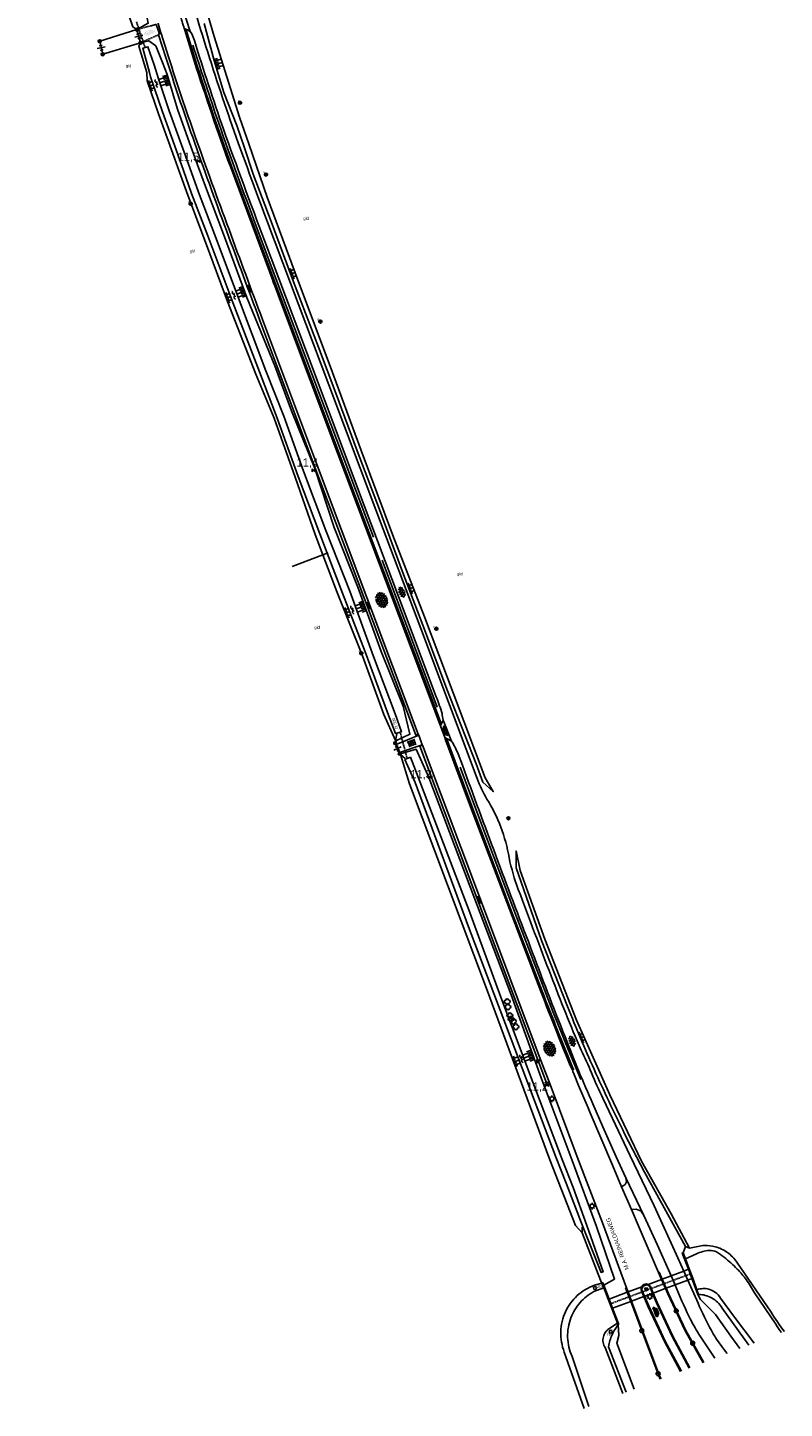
# Model space of a CAD drawing. Header units: metres. Extents: x 121538 to 126242, y 445257 to 454505.
# Tile 2 of 83: x 126012 to 126242, y 445257 to 445676. Entities that reach past the tile are written whole.
import ezdxf
from ezdxf.enums import TextEntityAlignment as Align

# ---------------------------------------------------------------- set-up
doc = ezdxf.new("R2010")
doc.units = ezdxf.units.M
doc.linetypes.add('STIPPELFIJN', pattern=[0.375, 0.25, -0.125])
for name, color, linetype in [('BOUWT04', 8, 'Continuous'), ('SYMBD01', 8, 'Continuous'), ('SYMBD02', 8, 'Continuous'), ('SYMBD03', 8, 'Continuous'), ('SYMBD04', 8, 'Continuous'), ('SYMBD05', 8, 'Continuous'), ('TEK-D05', 8, 'Continuous'), ('TEK-D06', 8, 'Continuous'), ('TEK-D20', 7, 'Continuous'), ('TER-D03S', 8, 'Continuous'), ('TER-T02', 8, 'RASTER'), ('TER-T03', 8, 'Continuous'), ('TER-T04', 8, 'HAAG'), ('TER-T09', 8, 'Continuous'), ('TER-T32', 8, 'RASTER'), ('TER-T34', 8, 'HAAG'), ('TOPOT04', 8, 'Continuous'), ('TOPOT18', 8, 'STIPPELFIJN'), ('TOPOT21', 8, 'Continuous'), ('TOPOT22', 8, 'Continuous'), ('TOPOT23', 8, 'Continuous'), ('TOPOT26', 8, 'Continuous'), ('TOPOT30', 8, 'Continuous'), ('TOPOT31', 8, 'Continuous'), ('WAT-T00', 8, 'Continuous'), ('WEG-T01', 8, 'Continuous'), ('WEG-T06', 8, 'STIPPELFIJN'), ('WEG-T21', 8, 'Continuous')]:
    doc.layers.add(name, color=color, linetype=linetype)
doc.styles.add('ISO', font='provutr.shx')
doc.styles.add('rtw_iso', font='iso-rtw.shx')
doc.linetypes.add('HAAG', pattern='A,0.25,-0.25,[151,BLOK.SHX,S=0.25,R=0,X=0,Y=0],-0.25,0.25', length=1)
doc.linetypes.add('RASTER', pattern='A,0.25,-0.25,[150,BLOK.SHX,S=0.25,R=0,X=0,Y=0],-0.25,0.25', length=1)

# ---------------------------------------------------------------- blocks, each defined once
blk = doc.blocks.new('halfverhard-m')
for p, q in [((-0.625, 0.625), (-0.625, 0.625)), ((-0.625, 0), (-0.625, 0)), ((-0.46875, 0.9375), (-0.46875, 0.9375)), ((-0.46875, 0.3125), (-0.46875, 0.3125)), ((-0.3125, 1.25), (-0.3125, 1.25)), ((-0.3125, 0.625), (-0.3125, 0.625)), ((-0.3125, 0), (-0.3125, 0)), ((-0.15625, 1.5625), (-0.15625, 1.5625)), ((-0.15625, 0.9375), (-0.15625, 0.9375)), ((-0.15625, 0.3125), (-0.15625, 0.3125)), ((0, 1.25), (0, 1.25)), ((0, 0.625), (0, 0.625)), ((0, 0), (0, 0)), ((0.15625, 1.5625), (0.15625, 1.5625)), ((0.15625, 0.9375), (0.15625, 0.9375)), ((0.15625, 0.3125), (0.15625, 0.3125)), ((0.3125, 1.25), (0.3125, 1.25)), ((0.3125, 0.625), (0.3125, 0.625)), ((0.3125, 0), (0.3125, 0)), ((0.46875, 0.9375), (0.46875, 0.9375)), ((0.46875, 0.3125), (0.46875, 0.3125)), ((0.625, 0.625), (0.625, 0.625)), ((0.625, 0), (0.625, 0)), ((-0.625, -0.625), (-0.625, -0.625)), ((-0.46875, -0.3125), (-0.46875, -0.3125)), ((-0.46875, -0.9375), (-0.46875, -0.9375)), ((-0.3125, -0.625), (-0.3125, -0.625)), ((-0.3125, -1.25), (-0.3125, -1.25)), ((-0.15625, -0.3125), (-0.15625, -0.3125)), ((-0.15625, -0.9375), (-0.15625, -0.9375)), ((-0.15625, -1.5625), (-0.15625, -1.5625)), ((0, -0.625), (0, -0.625)), ((0, -1.25), (0, -1.25)), ((0.15625, -0.3125), (0.15625, -0.3125)), ((0.15625, -0.9375), (0.15625, -0.9375)), ((0.15625, -1.5625), (0.15625, -1.5625)), ((0.3125, -0.625), (0.3125, -0.625)), ((0.3125, -1.25), (0.3125, -1.25)), ((0.46875, -0.3125), (0.46875, -0.3125)), ((0.46875, -0.9375), (0.46875, -0.9375)), ((0.625, -0.625), (0.625, -0.625))]:
    blk.add_line(p, q)
blk = doc.blocks.new('DRHEK')
at = {"linetype": 'Continuous'}
for p, q in [((1.25, 0), (-1.25, 0)), ((-0.5, 0.7), (0.5, 0.7)), ((-0.5, -0.7), (0.5, -0.7))]:
    blk.add_line(p, q, dxfattribs=at)
blk = doc.blocks.new('talud')
for p, q in [((0, 0.75), (0.5, 0.75)), ((0, 0.5), (1, 0.5)), ((0, 0.25), (0.5, 0.25)), ((0, 0), (1, 0)), ((0, -0.25), (0.5, -0.25)), ((0, -0.5), (1, -0.5)), ((0, -0.75), (0.5, -0.75))]:
    blk.add_line(p, q)
blk = doc.blocks.new('water-m')
at = {"linetype": 'Continuous'}
for centre, start, end in [((-0.01, 0.75), 129.7446, 230.2554), ((-0.32, 1.12), 309.7446, 50.2554), ((-0.32, 0.37), 309.7446, 50.2554), ((0.32, 0.01), 129.7446, 230.2554), ((0, 0.38), 309.7446, 50.2554), ((-0.01, -0.74), 129.7446, 230.2554), ((-0.32, -0.37), 309.7446, 50.2554), ((-0.32, -1.12), 309.7446, 50.2554), ((0, -0.37), 309.7446, 50.2554)]:
    blk.add_arc(centre, 0.244, start, end, dxfattribs=at)
blk = doc.blocks.new('struik')
at = {"linetype": 'Continuous'}
for centre, start, end in [((-0.44, 0), 91.0912, 268.9013), ((0, 0.44), 1.0233, 178.9632), ((0.44, 0), 271.6625, 88.3448), ((0, -0.45), 180.4729, 359.5406)]:
    blk.add_arc(centre, 0.45, start, end, dxfattribs=at)
blk = doc.blocks.new('asfalt-xl')
at = {"linetype": 'Continuous'}
for p, q in [((1.4, 1.54), (-1.75, -0.3)), ((1.4, 1.54), (-1.75, -0.3)), ((1.41, -1.53), (-1.75, 0.28)), ((1.41, -1.53), (-1.75, 0.28)), ((1.01, 2.03), (-1.74, 0.43)), ((1.01, 2.03), (-1.74, 0.43)), ((1.65, -0.94), (-1.64, 0.94)), ((1.65, -0.94), (-1.64, 0.94)), ((1.64, 0.96), (-1.63, -0.95)), ((1.64, 0.96), (-1.63, -0.95)), ((0.41, 2.41), (-1.51, 1.29)), ((0.41, 2.41), (-1.51, 1.29)), ((1.77, -0.29), (-1.4, 1.52)), ((1.77, -0.29), (-1.4, 1.52)), ((1.76, 0.3), (-1.39, -1.53)), ((1.76, 0.3), (-1.39, -1.53)), ((1.75, 0.44), (-1.02, 2.02)), ((1.75, 0.44), (-1.02, 2.02)), ((1.52, 1.29), (-0.43, 2.4)), ((1.52, 1.29), (-0.43, 2.4)), ((1.02, -2.03), (-1.74, -0.45)), ((1.02, -2.03), (-1.74, -0.45)), ((0.41, -2.41), (-1.49, -1.33)), ((0.41, -2.41), (-1.49, -1.33)), ((1.75, -0.43), (-1, -2.03)), ((1.75, -0.43), (-1, -2.03)), ((1.53, -1.28), (-0.41, -2.41)), ((1.53, -1.28), (-0.41, -2.41))]:
    blk.add_line(p, q, dxfattribs=at)
blk = doc.blocks.new('asfalt-l')
for p, q in [((-0.93, 0.18), (0.7, 1.13)), ((-0.89, -0.52), (0.89, 0.52)), ((-0.89, 0.52), (0.89, -0.52)), ((-0.76, 1.01), (0.3, 1.62)), ((-0.7, 1.13), (0.93, 0.18)), ((-0.3, 1.62), (0.76, 1.01)), ((-0.93, -0.18), (0.7, -1.13)), ((-0.76, -1.01), (0.3, -1.62)), ((-0.7, -1.13), (0.93, -0.18)), ((-0.3, -1.62), (0.76, -1.01))]:
    blk.add_line(p, q)
blk = doc.blocks.new('tegels-l')
for p, q in [((0.92, 0.95), (-0.92, 0.95)), ((0.92, 0.32), (-0.92, 0.32)), ((-0.62, -1.22), (-0.62, 1.22)), ((0, -1.22), (0, 1.22)), ((0.62, -1.22), (0.62, 1.22)), ((0.92, -0.3), (-0.92, -0.3)), ((0.92, -0.93), (-0.92, -0.93))]:
    blk.add_line(p, q)
blk = doc.blocks.new('Prov-grensst')
blk.add_line((-0.67, 0), (0.67, 0))
blk.add_circle((0, 0), 0.45)
at = {"style": 'ISO'}
blk.add_text('P', height=0.6, dxfattribs=at).set_placement((-0.61, 0.58), align=Align.MIDDLE)
blk = doc.blocks.new('paal')
for radius in [0.45, 0.2]:
    blk.add_circle((0, 0), radius)
blk = doc.blocks.new('lichtmast')
for p, q in [((-0.6, 0), (-1, 0)), ((-0.71, 0.71), (-0.42, 0.42)), ((0, 0.6), (0, 1)), ((0.42, 0.42), (0.71, 0.71)), ((0.6, 0), (1, 0)), ((-0.42, -0.42), (-0.71, -0.71)), ((0, -0.6), (0, -1)), ((0.42, -0.42), (0.71, -0.71))]:
    blk.add_line(p, q)
blk.add_circle((0, 0), 0.6)
blk = doc.blocks.new('kilometerpaal')
for p, q in [((-0.44, 0.44), (0.44, -0.44)), ((-0.44, -0.44), (-0.44, 0.44)), ((0.44, 0.44), (-0.44, -0.44)), ((0.44, -0.44), (0.44, 0.44))]:
    blk.add_line(p, q)
at = {"style": 'rtw_iso'}
blk.add_attdef('KILOMETERPAAL', (0.59, 0.87), '', height=2.5, dxfattribs=at)
blk = doc.blocks.new('verkeersbord')
for p, q in [((0.5, 0.32), (-0.5, 0.32)), ((-0.5, 0.32), (0, -0.6)), ((0, -0.6), (0.5, 0.32))]:
    blk.add_line(p, q)
blk = doc.blocks.new('zinkerbord')
blk.add_circle((0, 0), 0.45)
at = {"style": 'ISO'}
blk.add_attdef('ZINKERBORD', (0.7, 0), '', height=0.9, dxfattribs=at)
blk = doc.blocks.new('kolk')
blk.add_circle((0, 0), 0.6)
at = {"style": 'ISO'}
blk.add_text('r', height=0.933, dxfattribs=at).set_placement((0.06, -0.33), align=Align.CENTER)
blk = doc.blocks.new('klinkers-m')
for p, q in [((0, 1.5), (-0.5, 1.5)), ((-0.5, 1.5), (-0.5, 0.5)), ((-0.5, 0.5), (-0.5, -0.5)), ((0, 0.5), (-0.5, 0.5)), ((0, 1.5), (0, 1)), ((0.5, 1), (0, 1)), ((0, 1), (0, 0.5)), ((0, 0.5), (0, 0)), ((0.5, 0), (0, 0)), ((0, 0), (0, -0.5)), ((0.5, 0), (0.5, 1)), ((0.5, -1), (0.5, 0)), ((-0.5, -0.5), (-0.5, -1.5)), ((0, -0.5), (-0.5, -0.5)), ((-0.5, -1.5), (0, -1.5)), ((0, -0.5), (0, -1)), ((0, -1), (0.5, -1)), ((0, -1), (0, -1.5))]:
    blk.add_line(p, q)
blk = doc.blocks.new('bermverhardingblok-s')
at = {"linetype": 'Continuous'}
for p, q in [((-0.2, 1), (-0.2, -1)), ((-0.2, 1), (0.2, 1)), ((0.2, 1), (-0.2, 1)), ((0.2, 0), (-0.2, 0)), ((0.2, -1), (0.2, 1)), ((-0.2, -1), (0.2, -1))]:
    blk.add_line(p, q, dxfattribs=at)
for points in [[(0.1, 0.1), (0.1, 0.9), (-0.1, 0.9), (-0.1, 0.1)], [(0, 0.2), (0, 0.8), (0, 0.8), (0, 0.2)]]:
    blk.add_lwpolyline(points, close=True, dxfattribs=at)

msp = doc.modelspace()

# ---------------------------------------------------------------- linework, layer by layer
at = {"layer": 'BOUWT04'}
for p, q in [((126212.75, 445299.27), (126212.99, 445299.36)), ((126213.81, 445296.44), (126214.04, 445296.53)), ((126188.4, 445290.15), (126188.63, 445290.23)), ((126189.47, 445287.35), (126189.69, 445287.43))]:
    msp.add_line(p, q, dxfattribs=at)
for points in [[(126211.14, 445304.32), (126210.89, 445304.21), (126212.75, 445299.27)], [(126211.85, 445302.42), (126211.14, 445304.32)], [(126212.99, 445299.36), (126211.85, 445302.42)], [(126204.81, 445296.29), (126207.47, 445297.29)], [(126207.47, 445297.29), (126211.31, 445298.73)], [(126211.31, 445298.73), (126212.75, 445299.27)], [(126212.75, 445299.27), (126213.81, 445296.44)], [(126214.04, 445296.53), (126212.99, 445299.36)], [(126214.04, 445296.53), (126215.34, 445293.04)], [(126186.53, 445295.04), (126186.76, 445295.16), (126187.02, 445294.47)], [(126187.06, 445293.67), (126186.53, 445295.04)], [(126187.02, 445294.47), (126188.63, 445290.23)], [(126188.4, 445290.15), (126187.06, 445293.67)], [(126188.63, 445290.23), (126194.16, 445292.3)], [(126194.16, 445292.3), (126194.39, 445292.39)], [(126194.39, 445292.39), (126198.54, 445293.95)], [(126198.54, 445293.95), (126198.94, 445294.1)], [(126198.94, 445294.1), (126200.15, 445294.55)], [(126200.15, 445294.55), (126200.53, 445294.69)], [(126200.53, 445294.69), (126204.57, 445296.21)], [(126202.05, 445292.05), (126205.7, 445293.41), (126205.78, 445293.44)], [(126204.57, 445296.21), (126204.58, 445296.21), (126204.81, 445296.29)], [(126205.78, 445293.44), (126206.02, 445293.53)], [(126206.02, 445293.53), (126208.7, 445294.53)], [(126208.7, 445294.53), (126212.55, 445295.97)], [(126212.55, 445295.97), (126213.81, 445296.44)], [(126215.63, 445291.58), (126213.81, 445296.44)], [(126215.34, 445293.04), (126215.86, 445291.65)], [(126188.4, 445290.15), (126189.47, 445287.35)], [(126189.69, 445287.43), (126188.63, 445290.23)], [(126189.69, 445287.43), (126195.22, 445289.49)], [(126195.22, 445289.49), (126195.45, 445289.58)], [(126195.45, 445289.58), (126199.19, 445290.98)], [(126199.19, 445290.98), (126199.43, 445291.07)], [(126199.43, 445291.07), (126201.82, 445291.96)], [(126201.82, 445291.96), (126202.05, 445292.05)], [(126215.86, 445291.65), (126215.63, 445291.58)], [(126189.47, 445287.35), (126191.19, 445282.88)], [(126191.44, 445282.48), (126191.55, 445282.52), (126189.69, 445287.43)], [(126191.19, 445282.88), (126191.35, 445282.45)], [(126191.35, 445282.45), (126191.44, 445282.48)]]:
    msp.add_lwpolyline(points, dxfattribs=at)
at = {"layer": 'TER-T02', "flags": 128}
for points in [[(126045.12, 445675.88), (126033.83, 445672.33), (126034.74, 445668.38), (126046.26, 445671.85)], [(126123.77, 445459.9), (126124.11, 445461.92)], [(126125.29, 445455.61), (126126.66, 445454.4)], [(126180.44, 445310.34), (126180.48, 445312.07)], [(126186.41, 445295.01), (126186.05, 445295.95), (126180.44, 445310.34)], [(126186.87, 445293.83), (126186.41, 445295.01)], [(126215.63, 445291.58), (126216.41, 445290.12), (126220.98, 445285.58), (126225.67, 445278.92), (126228.4, 445275.18)], [(126196.23, 445262.83), (126190.97, 445276.84), (126191.55, 445279.19), (126191.44, 445282.48)]]:
    msp.add_lwpolyline(points, dxfattribs=at)
at = {"layer": 'TER-T03'}
msp.add_line((126046.26, 445671.85), (126045.12, 445675.88), dxfattribs=at)
msp.add_lwpolyline([(126125.29, 445455.61), (126125.02, 445455.85), (126123.63, 445459.09), (126123.77, 445459.9)], dxfattribs=at)
at = {"layer": 'TER-T04'}
msp.add_line((126136.38, 445470.01), (126119.63, 445514.65), dxfattribs=at)
at = {"layer": 'TER-T04', "flags": 128}
msp.add_lwpolyline([(126062.13, 445671.15, 0.002205), (126069.33, 445649.36, 0.007489), (126080.71, 445618.11), (126085.31, 445605.6), (126117, 445521.72)], format="xyb", dxfattribs=at)
at = {"layer": 'TER-T09'}
msp.add_line((126211.84, 445306.21), (126211.14, 445304.32), dxfattribs=at)
for points in [[(126011.93, 445875.53), (126011.93, 445875.7), (126016.26, 445876.02), (126017.58, 445860.24), (126019.38, 445846.8), (126020.61, 445834.48), (126021.95, 445820.67), (126022.79, 445809.15), (126023.74, 445796.35), (126025.99, 445780.35), (126028.29, 445766.91), (126029.91, 445757.12), (126032.88, 445742.77), (126035.21, 445732.22), (126038.05, 445719.65), (126041.02, 445708.48), (126043.94, 445697.72), (126046.58, 445688.27), (126047.19, 445684.91), (126048.6, 445677.77), (126045.12, 445675.88)], [(126045.12, 445675.88), (126043.88, 445676.69), (126042.86, 445679.64), (126041.29, 445684.12), (126040.18, 445687.23), (126037.62, 445696.5), (126035.46, 445707.53), (126032.13, 445721.28), (126027.52, 445742.44), (126024.95, 445756.15), (126023.1, 445766.26), (126020.66, 445779.52), (126018.67, 445796.16), (126018.64, 445796.45)], [(126065.63, 445677.71), (126068.62, 445666.46), (126071.59, 445656.79), (126075.55, 445646.72), (126077.71, 445640.24), (126080.5, 445631.91), (126085.92, 445617.55), (126092.43, 445600.02), (126100.29, 445579.4), (126105.6, 445565.44), (126112.1, 445547.85), (126118.88, 445530.09), (126125.84, 445511.18), (126132.85, 445492.78), (126139.31, 445475.51), (126148.23, 445452.86), (126150.24, 445447.22), (126153.43, 445444.39), (126150.98, 445448.54), (126141.21, 445474.4), (126132.51, 445497.49), (126122.82, 445522.5), (126113.34, 445548.05), (126103.91, 445573.58), (126094.26, 445599.25), (126084.75, 445624.95), (126079.25, 445640.84), (126076.33, 445649.28), (126068.58, 445673.8), (126059.32, 445705.78)], [(126101.64, 445516.32), (126099.31, 445522.5), (126093.22, 445539.88), (126086.85, 445557.82), (126081.28, 445571.22), (126072.71, 445593.31), (126066.32, 445610.51), (126060.6, 445625.53), (126058.05, 445632.6), (126056.01, 445638.22), (126051.74, 445650.24), (126048.26, 445660.32), (126048.12, 445662.84), (126045.69, 445670.83), (126046.26, 445671.85)], [(126046.26, 445671.85), (126048.79, 445672.42), (126050.92, 445670.89), (126052.92, 445665.86), (126054.29, 445662.26), (126057.51, 445651.66), (126061.11, 445641.43), (126063.58, 445634.75), (126066.3, 445627.39), (126071.76, 445612.91), (126078.54, 445594.45), (126087.06, 445573.7), (126092.14, 445560.03), (126099.21, 445542.5), (126105.12, 445524.6), (126112.33, 445506.44), (126119.4, 445486.99), (126126.04, 445470.35), (126128.12, 445461.78), (126123.8, 445459.83), (126123.77, 445459.9)], [(126123.77, 445459.9), (126120.22, 445467.81), (126113.75, 445485.6), (126105.96, 445504.87), (126101.64, 445516.32)], [(126125.29, 445455.61), (126125.22, 445455.84), (126130, 445457.23), (126133.84, 445448.63), (126146.43, 445415.43), (126158.92, 445382.63), (126168.01, 445357.4), (126177.37, 445332.31), (126184.78, 445312.3), (126190.32, 445296.3), (126187.02, 445294.47)], [(126180.44, 445310.34), (126178.41, 445312.54), (126170.62, 445332.48), (126151.35, 445384.55), (126128.03, 445446.75), (126125.29, 445455.61)], [(126213.1, 445305.71), (126211.84, 445306.21)], [(126186.53, 445295.04), (126186.41, 445295.01)]]:
    msp.add_lwpolyline(points, dxfattribs=at)
for points in [[(126211.84, 445306.21), (126199.43, 445328.74), (126193.37, 445340.42, -0.005169), (126188.63, 445350.17, -0.005169), (126184.09, 445360.02, -0.004928), (126179.96, 445369.5, -0.004928), (126176.01, 445379.06), (126168.12, 445399.13), (126160.37, 445421.18), (126160.38, 445426.35), (126161.62, 445420.46), (126169.16, 445399.6), (126178.73, 445374.97), (126188.89, 445352.27), (126198.46, 445332.09), (126207.48, 445316.07), (126213.1, 445305.71)], [(126241.91, 445280.37, -0.027253), (126237.85, 445286.29), (126227.45, 445301.42, 0.091588), (126224.59, 445304.39, 0.091588), (126220.86, 445306.13, 0.072428), (126217.62, 445306.49, 0.055088), (126215.65, 445306.22), (126213.1, 445305.71)], [(126186.41, 445295.01), (126184.18, 445294.42, 0.09878), (126178.98, 445291.28, 0.09878), (126175.39, 445286.39, 0.101903), (126173.95, 445280.29, 0.101903), (126175.03, 445274.13), (126181.08, 445257.02)]]:
    msp.add_lwpolyline(points, format="xyb", dxfattribs=at)
at = {"layer": 'TER-T09', "flags": 128}
for points in [[(126215.86, 445291.65, -0.059194), (126217.88, 445291.35, -0.059194), (126219.78, 445290.58, -0.065766), (126221.61, 445289.24, -0.065766), (126223.02, 445287.47), (126231.06, 445276.21)], [(126191.35, 445282.45, -0.040516), (126190.44, 445281.04, 0.035137), (126189.55, 445279.41, 0.036476), (126188.88, 445277.61, 0.036476), (126188.47, 445275.74), (126193.8, 445261.9)]]:
    msp.add_lwpolyline(points, format="xyb", dxfattribs=at)
at = {"layer": 'TER-T32', "flags": 128}
for points in [[(126101.64, 445516.32), (126092.35, 445512.81)], [(126102.98, 445516.82), (126101.64, 445516.32)], [(126103.26, 445516.93), (126102.98, 445516.82)]]:
    msp.add_lwpolyline(points, dxfattribs=at)
at = {"layer": 'TER-T34', "flags": 128}
msp.add_lwpolyline([(126143.34, 445451.82), (126152.29, 445428), (126160.77, 445405.54), (126171.56, 445377.57), (126176.28, 445365.79), (126180.06, 445356.95)], dxfattribs=at)
at = {"layer": 'TOPOT04'}
for points in [[(126193.76, 445327.01), (126199.16, 445315.58)], [(126192.4, 445324.36), (126195.43, 445317.42)]]:
    msp.add_lwpolyline(points, dxfattribs=at)
at = {"layer": 'TOPOT18'}
for p, q in [((126047.61, 445670.5), (126045.02, 445678.21)), ((126125.21, 445462.18), (126127.23, 445454.61))]:
    msp.add_line(p, q, dxfattribs=at)
msp.add_lwpolyline([(126188.94, 445288.75), (126213.52, 445297.94)], dxfattribs=at)
at = {"layer": 'WAT-T00'}
for points in [[(126102.98, 445516.82), (126100.73, 445522.66), (126094.18, 445540.15), (126087.78, 445557.82), (126082.41, 445571.86), (126074.3, 445593.01), (126066.65, 445613.26), (126061.71, 445626.11), (126059.27, 445633.07), (126056.6, 445640.71), (126052.9, 445650.93), (126049.25, 445661.54), (126048.92, 445662.87), (126046.98, 445670.21), (126048.51, 445670.65), (126050.38, 445665.15), (126051.7, 445660.87), (126054.96, 445651.17), (126058.72, 445640.81), (126061.23, 445633.84), (126063.89, 445626.47), (126069.52, 445611.6), (126076, 445594.27), (126084.37, 445572.22), (126089.75, 445558.39), (126095.79, 445541.69), (126102.6, 445523.65), (126109.89, 445505.27), (126117.01, 445485.46), (126123.6, 445468.01), (126125.51, 445462.54), (126123.68, 445462.06), (126121.31, 445468.41), (126114.54, 445486.81), (126107.67, 445504.69)], [(126128.31, 445454.86), (126126.58, 445454.13), (126129.72, 445447.12), (126145.87, 445403.35), (126154.47, 445380.91), (126172.6, 445333.16), (126175.58, 445325.4), (126180.8, 445311.97), (126186.2, 445298.33), (126186.81, 445298.54), (126181.85, 445312.53), (126177.76, 445324.08), (126174.34, 445332.59), (126165.47, 445356.11), (126155.69, 445381.98), (126146.28, 445407.69), (126131.16, 445447.5)]]:
    msp.add_lwpolyline(points, close=True, dxfattribs=at)
for points in [[(126211.85, 445302.42), (126215.18, 445303.99, -0.082649), (126219.06, 445304.99, -0.148492), (126221.27, 445304.53, -0.046951), (126223.61, 445302.95, -0.024715), (126227.58, 445299.34, -0.038776), (126230.27, 445296.18, -0.033228), (126232.84, 445292.09), (126239.29, 445282.56, 0.014711), (126240.99, 445280.02)], [(126182.46, 445257.55), (126177.41, 445272.76, -0.099581), (126176.05, 445278.63, -0.099581), (126177.06, 445284.57, -0.088373), (126179.83, 445289.15, -0.088373), (126184.01, 445292.5), (126187.06, 445293.67)], [(126232.74, 445276.85), (126226.78, 445284.7), (126222.49, 445290.54, 0.098113), (126220.97, 445292.25, 0.098113), (126218.92, 445293.24, 0.076704), (126217.14, 445293.42, 0.078961), (126215.34, 445293.04)], [(126191.19, 445282.88), (126188.6, 445281.2, 0.094162), (126187.51, 445280.14, 0.094162), (126186.89, 445278.76, 0.105366), (126186.84, 445277.06, 0.105366), (126187.49, 445275.5), (126192.8, 445261.52)]]:
    msp.add_lwpolyline(points, format="xyb", dxfattribs=at)
at = {"layer": 'WEG-T01'}
msp.add_line((126131.93, 445458.5), (126131.88, 445458.61), dxfattribs=at)
for points in [[(126058.38, 445696.86, 0.011432), (126066.69, 445668.97, 0.008344), (126075.93, 445641.45, 0.003426), (126087.19, 445611.17), (126103.49, 445567.97), (126117.72, 445530), (126131.38, 445493.9), (126148.55, 445448.38, 0.048316), (126151.53, 445442.13, -0.099182), (126158.23, 445424.32, 0.033644), (126161.05, 445414.63, 0.002388), (126171.03, 445388.39, 0.011704), (126180.12, 445365.85, -0.010938), (126183.31, 445358.96, 0.023295), (126186.77, 445351.23), (126189.72, 445345.04), (126195.08, 445333.78), (126202.29, 445318.52), (126209.5, 445302.77), (126211.31, 445298.73)], [(126058.22, 445680.39, 0.002969), (126059.55, 445676.21)], [(126051.75, 445674.27), (126052.85, 445670.78), (126053.95, 445667.35, 0.00789), (126062.09, 445643.14, 0.004629), (126072.35, 445614.85, 0.001381), (126082.52, 445587.5), (126098.65, 445544.58), (126128.26, 445465.89), (126129.92, 445461.54), (126130.66, 445461.83)], [(126052.51, 445674.69), (126054.74, 445667.6, 0.008084), (126062.86, 445643.41, 0.004629), (126073.13, 445615.13, 0.001381), (126083.3, 445587.79), (126099.43, 445544.87), (126130.66, 445461.83)], [(126059.55, 445676.21, 0.000356), (126059.71, 445675.71)], [(126059.71, 445675.71), (126060.12, 445675.79), (126062.93, 445666.52, 0.010154), (126073.93, 445634.39), (126089.76, 445591.86), (126106.6, 445547.08), (126137.56, 445465.03), (126137.18, 445464.86)], [(126059.71, 445675.71), (126062.54, 445666.4, 0.010156), (126073.54, 445634.25), (126089.38, 445591.72), (126106.22, 445546.94), (126137.18, 445464.86)], [(126138.19, 445466.13, -0.062361), (126137.87, 445468.1, 0.020177), (126136.11, 445473.2), (126124.66, 445503.67), (126112.21, 445536.65), (126099.03, 445571.75), (126083.91, 445611.82, -0.00461), (126071.44, 445645.63, -0.008002), (126062.6, 445672.53, 0.030558), (126061.85, 445674.57), (126061.32, 445675.26)], [(126138.93, 445460.13), (126139.32, 445460.26), (126146.94, 445439.94), (126158.72, 445408.8), (126168.3, 445383.76, 0.006765), (126177.83, 445359.94), (126177.47, 445359.74)], [(126138.93, 445460.13), (126146.55, 445439.79), (126158.33, 445408.66), (126167.92, 445383.61, 0.006778), (126177.47, 445359.74)], [(126193.76, 445327.01), (126190.84, 445333.4), (126186.7, 445342.51), (126183.7, 445349.54, -0.013122), (126175.27, 445369.84, -0.004567), (126164.76, 445397.06, -0.001043), (126154.22, 445424.95, -0.00028), (126144.04, 445452.37), (126142.73, 445455.85, 0.04491), (126140.75, 445459.75)], [(126198.54, 445293.95, 0.097947), (126198.37, 445293.39, 0.128487), (126198.51, 445292.59), (126199.19, 445290.98)], [(126200.53, 445294.69, 0.109171), (126199.97, 445294.81, 0.116535), (126199.22, 445294.62, 0.118788), (126198.65, 445294.12, 0.034819), (126198.54, 445293.95)], [(126202.05, 445292.05), (126201.43, 445293.57, 0.1215), (126200.88, 445294.47, 0.076918), (126200.53, 445294.69)], [(126220.8, 445272.27, -0.003734), (126215.94, 445279.6, -0.031432), (126212.97, 445284.85, -0.018095), (126208.75, 445294.43), (126208.7, 445294.53)], [(126212.55, 445295.97), (126215.7, 445288.96, 0.021704), (126219.73, 445280.68, 0.036608), (126222.68, 445276.09, 0.001636), (126224.5, 445273.69)]]:
    msp.add_lwpolyline(points, format="xyb", dxfattribs=at)
for points in [[(126059.14, 445682.16), (126061.32, 445675.26)], [(126050.98, 445677.43), (126051.99, 445674.53)], [(126052.51, 445674.69), (126052.4, 445674.91), (126051.58, 445677.74), (126051.57, 445677.77)], [(126051.99, 445674.53), (126051.7, 445674.43), (126051.75, 445674.27)], [(126051.99, 445674.53), (126052.51, 445674.69)], [(126059.55, 445676.21), (126060.53, 445675.78), (126061.32, 445675.26)], [(126137.18, 445464.86), (126137.37, 445464.36)], [(126138.19, 445466.13), (126137.37, 445464.36)], [(126137.37, 445464.36), (126138.69, 445460.78)], [(126138.19, 445466.13), (126140.75, 445459.75)], [(126131.88, 445458.61), (126124.99, 445456.26), (126123.94, 445458.67), (126130.79, 445461.55)], [(126130.66, 445461.83), (126130.78, 445461.58), (126130.79, 445461.55)], [(126130.79, 445461.55), (126131.88, 445458.61)], [(126138.69, 445460.78), (126140.75, 445459.75)], [(126138.69, 445460.78), (126138.93, 445460.13)], [(126131.93, 445458.5), (126131.15, 445458.2), (126148.48, 445412.16), (126166.96, 445362.93), (126169.58, 445355.95), (126170.38, 445356.19)], [(126131.93, 445458.5), (126149.26, 445412.45), (126167.74, 445363.23), (126170.38, 445356.19)], [(126177.47, 445359.74), (126177.61, 445359.34), (126178.02, 445358.45), (126179.38, 445355.14), (126182.27, 445348.29), (126182.88, 445346.79), (126189.64, 445330.94), (126192.4, 445324.36)], [(126170.38, 445356.19), (126173.61, 445347.77), (126178.91, 445333.44), (126186.65, 445313.37), (126193.9, 445293.67)], [(126192.4, 445324.36), (126192.93, 445324.6), (126193.57, 445325.03), (126193.95, 445325.88), (126193.76, 445327.01)], [(126199.16, 445315.58), (126198.34, 445316.9), (126196.91, 445317.53), (126195.43, 445317.42)], [(126195.43, 445317.42), (126197.74, 445311.98), (126203.67, 445298.26)], [(126207.47, 445297.29), (126203.35, 445306.58), (126199.16, 445315.58)], [(126203.67, 445298.26), (126204.57, 445296.21)], [(126208.7, 445294.53), (126207.47, 445297.29)], [(126211.31, 445298.73), (126212.55, 445295.97)], [(126193.9, 445293.67), (126194.03, 445293.34), (126194.39, 445292.39)], [(126194.39, 445292.39), (126195.45, 445289.58)], [(126204.57, 445296.21), (126205.78, 445293.44)], [(126205.78, 445293.44), (126206.48, 445291.85), (126211.67, 445280.81), (126217.18, 445270.88)], [(126195.45, 445289.58), (126204, 445266.95), (126204.42, 445265.98)], [(126199.19, 445290.98), (126200.46, 445288.02), (126205.46, 445277.33), (126210.38, 445268.27)], [(126213.2, 445269.35), (126208.02, 445278.98), (126203.23, 445289.16), (126202.05, 445292.05)]]:
    msp.add_lwpolyline(points, dxfattribs=at)
at = {"layer": 'WEG-T06', "flags": 128}
for points in [[(126050.98, 445677.43), (126045.12, 445675.88)], [(126046.26, 445671.85), (126051.75, 445674.27)]]:
    msp.add_lwpolyline(points, dxfattribs=at)
at = {"layer": 'WEG-T21'}
for points in [[(126203.67, 445298.26), (126203.9, 445298.37), (126204.81, 445296.29)], [(126193.9, 445293.67), (126193.67, 445293.59), (126194.16, 445292.3)], [(126194.16, 445292.3), (126195.22, 445289.49)], [(126204.81, 445296.29), (126206.02, 445293.53)], [(126206.02, 445293.53), (126206.7, 445291.96), (126211.89, 445280.92), (126217.41, 445270.97)], [(126195.22, 445289.49), (126203.76, 445266.86), (126204.19, 445265.89)], [(126210.62, 445268.36), (126205.68, 445277.44), (126200.68, 445288.12), (126199.43, 445291.07)], [(126201.82, 445291.96), (126203, 445289.06), (126207.8, 445278.86), (126212.96, 445269.26)]]:
    msp.add_lwpolyline(points, dxfattribs=at)
for points in [[(126199.43, 445291.07), (126198.74, 445292.69, -0.128487), (126198.62, 445293.36, -0.13322), (126198.85, 445293.98, -0.028112), (126198.94, 445294.1)], [(126198.94, 445294.1, -0.090375), (126199.33, 445294.4, -0.116535), (126199.97, 445294.56, -0.040457), (126200.15, 445294.55)], [(126200.15, 445294.55, -0.144659), (126200.71, 445294.29, -0.120666), (126201.2, 445293.49), (126201.82, 445291.96)]]:
    msp.add_lwpolyline(points, format="xyb", dxfattribs=at)

# ---------------------------------------------------------------- block references
at = {"layer": 'SYMBD01'}
for name, p, rotation in [('asfalt-l', (126125.69, 445504.98), 22.71830151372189), ('asfalt-xl', (126119.52, 445502.58), 200.3301966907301), ('asfalt-xl', (126170.58, 445366.3), 202.8557892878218), ('asfalt-l', (126177.39, 445368.6), 21.05335984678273)]:
    msp.add_blockref(name, p, dxfattribs=dict(at, rotation=rotation))
at = {"layer": 'SYMBD02', "linetype": 'Continuous', "rotation": 108.1221889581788}
msp.add_blockref('halfverhard-m', (126048.92, 445674.95), dxfattribs=at)
at = {"layer": 'SYMBD02'}
for name, p, rotation in [('bermverhardingblok-s', (126086.63, 445599.68), 200.2224115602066), ('bermverhardingblok-s', (126079.34, 445597.19), 200.9931093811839), ('bermverhardingblok-s', (126122.73, 445503.75), 200.6182660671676), ('bermverhardingblok-s', (126115.54, 445500.88), 200.8674111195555), ('klinkers-m', (126138.77, 445462.79), 201.7285149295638), ('bermverhardingblok-s', (126156.44, 445414.23), 201.069190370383), ('bermverhardingblok-s', (126149.14, 445411.5), 200.3355663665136), ('klinkers-m', (126202.95, 445286.37), 23.36166528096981)]:
    msp.add_blockref(name, p, dxfattribs=dict(at, rotation=rotation))
at = {"layer": 'SYMBD03', "rotation": 291.4203406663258}
msp.add_blockref('tegels-l', (126128.68, 445459.14), dxfattribs=at)
at = {"layer": 'SYMBD04', "yscale": 2}
for p, xscale, zscale, rotation in [((126069, 445665.29), 2.151679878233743, 2.151679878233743, 16.32924811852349), ((126054.78, 445660.64), 2.840456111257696, 2.840456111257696, 198.5695038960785), ((126048.82, 445658.68), 1.338747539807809, 1.338747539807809, 18.95486581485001), ((126072.35, 445594.27), 1.371119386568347, 1.371119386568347, 20.68829913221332), ((126077.83, 445596.37), 2.452606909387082, 2.452606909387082, 200.4806369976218), ((126114.38, 445500.8), 2.717972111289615, 2.717972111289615, 199.7702910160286), ((126108.51, 445498.54), 1.418172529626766, 1.418172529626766, 21.03278730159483), ((126159.6, 445362.24), 1.744969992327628, 1.744969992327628, 20.30905146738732), ((126165.48, 445364.4), 2.994290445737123, 2.994290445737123, 199.7998412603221)]:
    msp.add_blockref('talud', p, dxfattribs=dict(at, xscale=xscale, zscale=zscale, rotation=rotation))
at = {"layer": 'SYMBD04', "linetype": 'Continuous', "yscale": 2}
for p, xscale, zscale, rotation in [((126091.86, 445601.54), 1.42473880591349, 1.42473880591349, 20.41745367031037), ((126127.84, 445505.94), 1.308921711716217, 1.308921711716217, 20.81814469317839), ((126179.93, 445369.57), 1.101996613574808, 1.101996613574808, 22.97653344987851)]:
    msp.add_blockref('talud', p, dxfattribs=dict(at, xscale=xscale, zscale=zscale, rotation=rotation))
at = {"layer": 'SYMBD05'}
for p, rotation in [((126051.07, 445659.53), 16.56907798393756), ((126074.64, 445595.15), 20.65940896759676), ((126110.64, 445499.6), 20.5145658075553), ((126162.01, 445363.24), 20.6862691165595)]:
    msp.add_blockref('water-m', p, dxfattribs=dict(at, rotation=rotation))
at = {"layer": 'TER-D03S', "linetype": 'Continuous'}
for p, rotation in [((126045.69, 445673.86), 195.6859961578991), ((126034.28, 445670.35), 192.9490438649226)]:
    msp.add_blockref('DRHEK', p, dxfattribs=dict(at, rotation=rotation))
at = {"layer": 'TER-D03S', "rotation": 203.2669574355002}
msp.add_blockref('DRHEK', (126124.33, 445457.47), dxfattribs=at)
at = {"layer": 'TOPOT21'}
for p in [(126171.25, 445351.06), (126183.48, 445318.46), (126201.02, 445290.98)]:
    msp.add_blockref('lichtmast', p, dxfattribs=at)
at = {"layer": 'TOPOT22'}
for name, p in [('paal', (126045.12, 445675.88)), ('paal', (126033.83, 445672.33)), ('paal', (126046.26, 445671.85)), ('paal', (126034.74, 445668.38)), ('Prov-grensst', (126076.45, 445653.62)), ('Prov-grensst', (126084.35, 445631.81)), ('Prov-grensst', (126061.5, 445622.95)), ('Prov-grensst', (126100.92, 445587.16)), ('Prov-grensst', (126136.17, 445493.85)), ('Prov-grensst', (126113.32, 445486.42)), ('paal', (126123.63, 445459.09)), ('paal', (126125.02, 445455.85)), ('paal', (126158.05, 445436.3))]:
    msp.add_blockref(name, p, dxfattribs=at)
at = {"layer": 'TOPOT23'}
for p in [(126209.03, 445286.67), (126198.58, 445280.64), (126214.05, 445276.82), (126203.53, 445267.55)]:
    msp.add_blockref('kolk', p, dxfattribs=at)
at = {"layer": 'TOPOT26'}
for p in [(126157.67, 445380.57), (126157.88, 445378.99), (126158.49, 445376.33), (126158.85, 445375.29), (126159.55, 445374.6), (126160.31, 445372.93)]:
    msp.add_blockref('struik', p, dxfattribs=at)
at = {"layer": 'TOPOT30'}
ref = msp.add_blockref('kilometerpaal', (126063.86, 445635.9), dxfattribs=at)
ref.add_attrib('KILOMETERPAAL', '11,5', (126057.53, 445636), dxfattribs={"height": 2.5, "style": 'rtw_iso'})
ref = msp.add_blockref('kilometerpaal', (126098.85, 445542.01), dxfattribs=at)
ref.add_attrib('KILOMETERPAAL', '11,4', (126093.68, 445543.11), dxfattribs={"height": 2.5, "style": 'rtw_iso'})
ref = msp.add_blockref('kilometerpaal', (126134.32, 445448.71), dxfattribs=at)
ref.add_attrib('KILOMETERPAAL', '11,3', (126128.26, 445448.44), dxfattribs={"height": 2.5, "style": 'rtw_iso'})
for p in [(126167, 445362.47), (126199.94, 445293.18)]:
    msp.add_blockref('verkeersbord', p, dxfattribs=at)
ref = msp.add_blockref('kilometerpaal', (126169.79, 445355.22), dxfattribs=at)
ref.add_attrib('KILOMETERPAAL', '11,2', (126163.58, 445353.58), dxfattribs={"height": 2.5, "style": 'rtw_iso'})
at = {"layer": 'TOPOT31'}
ref = msp.add_blockref('zinkerbord', (126184.33, 445293.6), dxfattribs=at)
ref.add_attrib('ZINKERBORD', 'zb', (126185.03, 445293.6), dxfattribs={"height": 0.9, "style": 'ISO'})
ref = msp.add_blockref('zinkerbord', (126189.15, 445280.32), dxfattribs=at)
ref.add_attrib('ZINKERBORD', 'zb', (126187.94, 445279.06), dxfattribs={"height": 0.9, "style": 'ISO'})

# ---------------------------------------------------------------- texts
at = {"layer": 'TEK-D05', "style": 'ISO'}
for p in [(126041.79, 445664.41), (126095.74, 445618.07), (126061.17, 445608.15), (126142.43, 445510.09), (126099.06, 445493.8)]:
    msp.add_text('gld', height=0.9, dxfattribs=at).set_placement(p)
at = {"layer": 'TEK-D06', "style": 'ISO'}
msp.add_text('M.A. REINALDAWEG', height=1.25, rotation=110.5267, dxfattribs=at).set_placement((126191.15, 445307.02), align=Align.MIDDLE)
at = {"layer": 'TEK-D20', "style": 'ISO'}
msp.add_text('bt 500', height=0.9, rotation=107.9402, dxfattribs=at).set_placement((126124.54, 445463.57))

doc.saveas('drawing.dxf')
